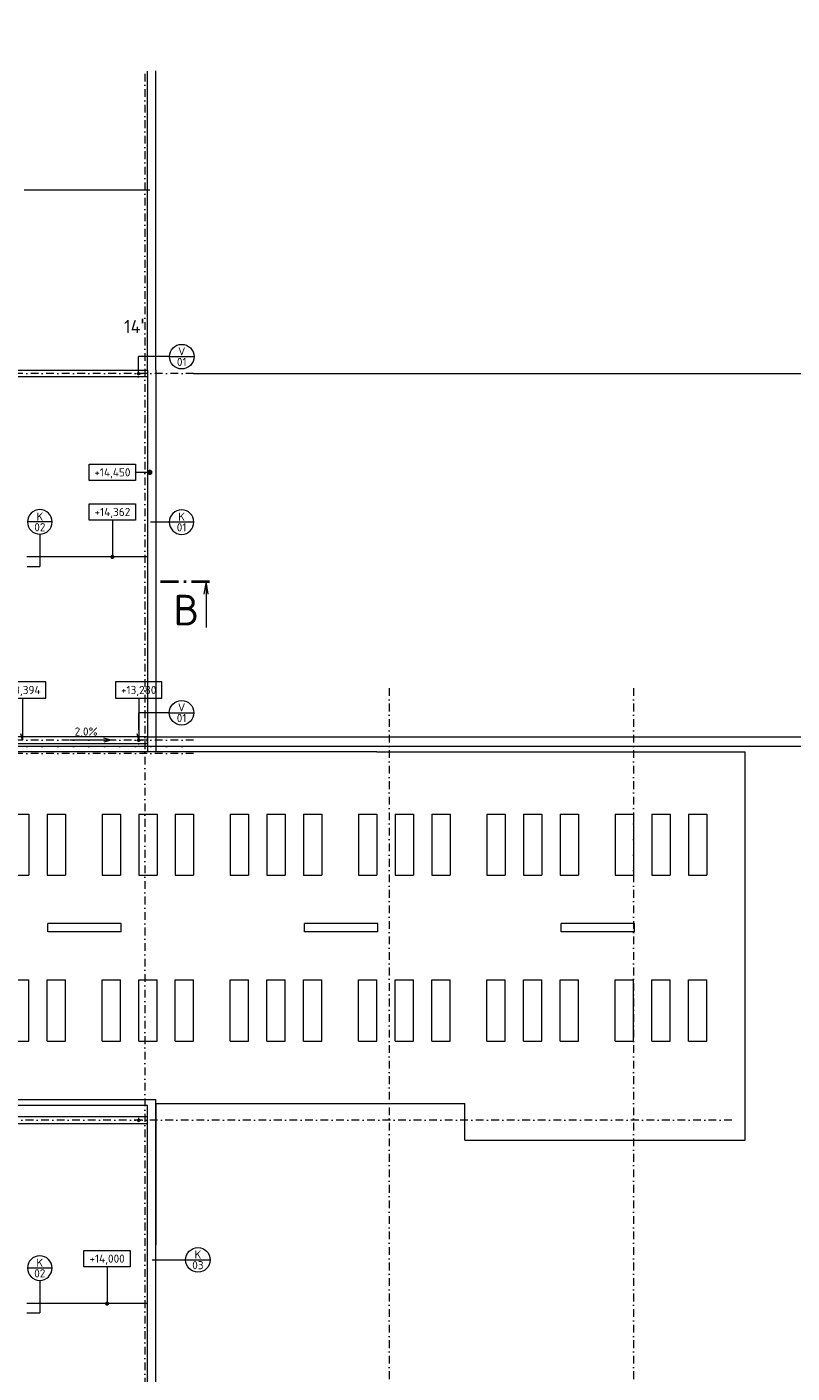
# Model space of a CAD drawing. Header units: millimetres. Extents: x -916886 to 3713765, y -2985421 to 1675785.
# Tile 97 of 256: x 144763 to 182334, y 200890 to 266964. Entities that reach past the tile are written whole.
import ezdxf
from ezdxf.enums import TextEntityAlignment as Align

# ---------------------------------------------------------------- set-up
doc = ezdxf.new("R2010")
doc.units = ezdxf.units.MM
doc.linetypes.add('CENTERX2', pattern=[101.6, 63.5, -12.7, 12.7, -12.7])
doc.linetypes.add('DASHDOT', pattern=[25.4, 12.7, -6.35, 0, -6.35])
for name, color, linetype, lineweight in [('A99_N_kce-pohl', 1, 'Continuous', 9), ('A99_N_koty-vysk', 160, 'Continuous', 9), ('A99_N_leg-text', 7, 'Continuous', 9), ('A99_N_leg-text @ 200 VP16', 7, 'Continuous', 9), ('A99_N_leg-text @ 200 VP20', 7, 'Continuous', 9), ('A99_N_leg-text @ 200 VP25', 7, 'Continuous', 9), ('A99_N_leg-text @ 200 VP47', 7, 'Continuous', 9), ('A99_N_txt-popis-200', 240, 'Continuous', 5), ('A99_N_znaceni 200', 5, 'Continuous', 5), ('A99_S_kce-demolice', 30, 'Continuous', 20), ('A99_S_kce-pohl', 7, 'Continuous', 5), ('A99_S_kce-rez-sil', 7, 'Continuous', 15), ('A99_S_osy', 1, 'CENTERX2', 5)]:
    doc.layers.add(name, color=color, linetype=linetype, lineweight=lineweight)
doc.styles.add('A99_kota', font='isocpeur.ttf', dxfattribs={"height": 2})
doc.styles.add('A99_popis', font='isocpeur.ttf')
doc.styles.add('ad_popis 100', font='isocpeur.ttf', dxfattribs={"height": 200})

# ---------------------------------------------------------------- blocks, each defined once
blk = doc.blocks.new('světlíky hala D1')
at = {"linetype": 'Continuous', "ltscale": 25}
for p, q in [((-37880, -3058), (-36980, -3058)), ((-37880, -3058), (-37880, -6058)), ((-36980, -3058), (-36980, -6058)), ((-36080, -3058), (-35180, -3058)), ((-36080, -3058), (-36080, -6058)), ((-35180, -3058), (-35180, -6058)), ((-34280, -3058), (-33380, -3058)), ((-34280, -3058), (-34280, -6058)), ((-33380, -3058), (-33380, -6058)), ((-31580, -3058), (-30680, -3058)), ((-31580, -3058), (-31580, -6058)), ((-30680, -3058), (-30680, -6058)), ((-29780, -3058), (-28880, -3058)), ((-29780, -3058), (-29780, -6058)), ((-28880, -3058), (-28880, -6058)), ((-27980, -3058), (-27080, -3058)), ((-27980, -3058), (-27980, -6058)), ((-27080, -3058), (-27080, -6058)), ((-25280, -3058), (-24380, -3058)), ((-25280, -3058), (-25280, -6058)), ((-24380, -3058), (-24380, -6058)), ((-23480, -3058), (-22580, -3058)), ((-23480, -3058), (-23480, -6058)), ((-22580, -3058), (-22580, -6058)), ((-21680, -3058), (-20780, -3058)), ((-21680, -3058), (-21680, -6058)), ((-20780, -3058), (-20780, -6058)), ((-18980, -3058), (-18080, -3058)), ((-18980, -3058), (-18980, -6058)), ((-18080, -3058), (-18080, -6058)), ((-17180, -3058), (-16280, -3058)), ((-17180, -3058), (-17180, -6058)), ((-16280, -3058), (-16280, -6058)), ((-15380, -3058), (-14480, -3058)), ((-15380, -3058), (-15380, -6058)), ((-14480, -3058), (-14480, -6058)), ((-12680, -3058), (-11780, -3058)), ((-12680, -3058), (-12680, -6058)), ((-11780, -3058), (-11780, -6058)), ((-10880, -3058), (-9980, -3058)), ((-10880, -3058), (-10880, -6058)), ((-9980, -3058), (-9980, -6058)), ((-9080, -3058), (-8180, -3058)), ((-9080, -3058), (-9080, -6058)), ((-8180, -3058), (-8180, -6058)), ((-6380, -3058), (-5480, -3058)), ((-6380, -3058), (-6380, -6058)), ((-5480, -3058), (-5480, -6058)), ((-4580, -3058), (-3680, -3058)), ((-4580, -3058), (-4580, -6058)), ((-3680, -3058), (-3680, -6058)), ((-2780, -3058), (-1880, -3058)), ((-2780, -3058), (-2780, -6058)), ((-1880, -3058), (-1880, -6058)), ((-37880, -6058), (-36980, -6058)), ((-36080, -6058), (-35180, -6058)), ((-34280, -6058), (-33380, -6058)), ((-31580, -6058), (-30680, -6058)), ((-29780, -6058), (-28880, -6058)), ((-27980, -6058), (-27080, -6058)), ((-25280, -6058), (-24380, -6058)), ((-23480, -6058), (-22580, -6058)), ((-21680, -6058), (-20780, -6058)), ((-18980, -6058), (-18080, -6058)), ((-17180, -6058), (-16280, -6058)), ((-15380, -6058), (-14480, -6058)), ((-12680, -6058), (-11780, -6058)), ((-10880, -6058), (-9980, -6058)), ((-9080, -6058), (-8180, -6058)), ((-6380, -6058), (-5480, -6058)), ((-4580, -6058), (-3680, -6058)), ((-2780, -6058), (-1880, -6058)), ((-30640, -8425), (-34240, -8425)), ((-34240, -8825), (-34240, -8425)), ((-30640, -8825), (-30640, -8425)), ((-18040, -8425), (-21640, -8425)), ((-21640, -8825), (-21640, -8425)), ((-18040, -8825), (-18040, -8425)), ((-5440, -8425), (-9040, -8425)), ((-9040, -8825), (-9040, -8425)), ((-5440, -8825), (-5440, -8425)), ((-30640, -8825), (-34240, -8825)), ((-18040, -8825), (-21640, -8825)), ((-5440, -8825), (-9040, -8825)), ((-37880, -11192), (-36980, -11192)), ((-37880, -14192), (-37880, -11192)), ((-36980, -14192), (-36980, -11192)), ((-36080, -11192), (-35180, -11192)), ((-36080, -14192), (-36080, -11192)), ((-35180, -14192), (-35180, -11192)), ((-34280, -11192), (-33380, -11192)), ((-34280, -14192), (-34280, -11192)), ((-33380, -14192), (-33380, -11192)), ((-31580, -11192), (-30680, -11192)), ((-31580, -14192), (-31580, -11192)), ((-30680, -14192), (-30680, -11192)), ((-29780, -11192), (-28880, -11192)), ((-29780, -14192), (-29780, -11192)), ((-28880, -14192), (-28880, -11192)), ((-27980, -11192), (-27080, -11192)), ((-27980, -14192), (-27980, -11192)), ((-27080, -14192), (-27080, -11192)), ((-25280, -11192), (-24380, -11192)), ((-25280, -14192), (-25280, -11192)), ((-24380, -14192), (-24380, -11192)), ((-23480, -11192), (-22580, -11192)), ((-23480, -14192), (-23480, -11192)), ((-22580, -14192), (-22580, -11192)), ((-21680, -11192), (-20780, -11192)), ((-21680, -14192), (-21680, -11192)), ((-20780, -14192), (-20780, -11192)), ((-18980, -11192), (-18080, -11192)), ((-18980, -14192), (-18980, -11192)), ((-18080, -14192), (-18080, -11192)), ((-17180, -11192), (-16280, -11192)), ((-17180, -14192), (-17180, -11192)), ((-16280, -14192), (-16280, -11192)), ((-15380, -11192), (-14480, -11192)), ((-15380, -14192), (-15380, -11192)), ((-14480, -14192), (-14480, -11192)), ((-12680, -11192), (-11780, -11192)), ((-12680, -14192), (-12680, -11192)), ((-11780, -14192), (-11780, -11192)), ((-10880, -11192), (-9980, -11192)), ((-10880, -14192), (-10880, -11192)), ((-9980, -14192), (-9980, -11192)), ((-9080, -11192), (-8180, -11192)), ((-9080, -14192), (-9080, -11192)), ((-8180, -14192), (-8180, -11192)), ((-6380, -11192), (-5480, -11192)), ((-6380, -14192), (-6380, -11192)), ((-5480, -14192), (-5480, -11192)), ((-4580, -11192), (-3680, -11192)), ((-4580, -14192), (-4580, -11192)), ((-3680, -14192), (-3680, -11192)), ((-2780, -11192), (-1880, -11192)), ((-2780, -14192), (-2780, -11192)), ((-1880, -14192), (-1880, -11192)), ((-37880, -14192), (-36980, -14192)), ((-36080, -14192), (-35180, -14192)), ((-34280, -14192), (-33380, -14192)), ((-31580, -14192), (-30680, -14192)), ((-29780, -14192), (-28880, -14192)), ((-27980, -14192), (-27080, -14192)), ((-25280, -14192), (-24380, -14192)), ((-23480, -14192), (-22580, -14192)), ((-21680, -14192), (-20780, -14192)), ((-18980, -14192), (-18080, -14192)), ((-17180, -14192), (-16280, -14192)), ((-15380, -14192), (-14480, -14192)), ((-12680, -14192), (-11780, -14192)), ((-10880, -14192), (-9980, -14192)), ((-9080, -14192), (-8180, -14192)), ((-6380, -14192), (-5480, -14192)), ((-4580, -14192), (-3680, -14192)), ((-2780, -14192), (-1880, -14192))]:
    blk.add_line(p, q, dxfattribs=at)
blk = doc.blocks.new('*U50')
at = {"color": 0, "linetype": 'ByBlock'}
blk.add_line((5.7, -4), (5.7, -13.05), dxfattribs=at)
blk.add_lwpolyline([(0, -4), (11.4, -4), (11.4, 0), (0, 0)], close=True, dxfattribs=at)
at = {"color": 0, "linetype": 'ByBlock', "ltscale": 200, "const_width": 0.5}
blk.add_lwpolyline([(5.7, -13.3, -1), (5.7, -12.8, -1)], format="xyb", close=True, dxfattribs=at)
at = {"color": 0, "linetype": 'ByBlock', "style": 'A99_kota'}
for tag, p in [('VYSKA', (5.7, -2.24)), ('VYSKA_POPIS1', (5.7, -6.04)), ('VYSKA_POPIS2', (5.9, -9.54)), ('VYSKA_POPIS3', (5.9, -13.04))]:
    blk.add_attdef(tag, text='', height=2, dxfattribs=at).set_placement(p, align=Align.MIDDLE)
blk = doc.blocks.new('*U52')
at = {"color": 0, "linetype": 'ByBlock'}
blk.add_line((0, -2), (-3.5, -2), dxfattribs=at)
blk.add_lwpolyline([(0, -4), (11.4, -4), (11.4, 0), (0, 0)], close=True, dxfattribs=at)
at = {"color": 0, "linetype": 'ByBlock', "ltscale": 200, "const_width": 0.5}
blk.add_lwpolyline([(-3.75, -2, -1), (-3.25, -2, -1)], format="xyb", close=True, dxfattribs=at)
at = {"color": 0, "linetype": 'ByBlock'}
blk.add_circle((-3.5, -2), 0.5, dxfattribs=at)
at = {"color": 0, "linetype": 'ByBlock', "style": 'A99_kota'}
for tag, p in [('VYSKA', (5.7, -2.24)), ('VYSKA_POPIS1', (5.7, -6.04)), ('VYSKA_POPIS2', (5.9, -9.54)), ('VYSKA_POPIS3', (5.9, -13.04))]:
    blk.add_attdef(tag, text='', height=2, dxfattribs=at).set_placement(p, align=Align.MIDDLE)
blk = doc.blocks.new('*U2186')
at = {"layer": 'A99_N_leg-text @ 200 VP16', "linetype": 'Continuous', "lineweight": 0, "insert": (162730, -34202.5), "char_height": 400, "width": 19240, "attachment_point": 1, "rotation": 90, "style": 'A99_kota'}
blk.add_mtext('\\A1;\\pi-1200,l1200,t1200,22800;^IPOZNÁMKY:\\P^INAVRŽENÉ STAVEBNÍ ÚPRAVY BYLY PROVEDENY NA ZÁKLADĚ  INVESTOREM PŘEDANÝCH ELEKTRONICKÝCH PODKLADŮ.\\P ^IPŘED PROVÁDĚNÍM STAVEBNÍCH ÚPRAV JE NUTNÉ VEŠKERÉ PRVKY PŘESNĚ ZAMĚŘIT, ZDALI JSOU V SOULADU S PROJEKTOVOU DOKUMENTACÍ A PROVÉST VIZUÁLNÍ KONTROLU.\\P^I\\P{\\fISOCPEUR|b1|i0|c238|p34;^I\\fISOCPEUR|b0|i0|c238|p34;\\LBEZPEČNOSTNÍ ZÁCHYTNÝ SYSTÉM - VIZ. SAMOSTATNÁ PŘÍLOHA D.1.1\\P}\\P^I{\\fISOCPEUR|b1|i0|c238|p34;ZPĚTNÁ MONTÁŽ FOTOVOLTAICKÉ ELEKTRÁRNY ZE STÁVAJÍCÍCH SOLÁRNÍCH PANELŮ A STÁVAJÍCI NOSNÉ KONSTRUKCE, PŘIZPŮSOBENÉ NOVÉMU DISPOZIČNÍMU ŘEŠENÍ, BUDE PROVEDENA NA STAVBĚ PODLE POSTUPU STANOVENÝM V PLÁNU ORGANIZACE VÝSTAVBY (POV).\\P\\P^INOVÁ HORNÍ ÚROVEŇ ATIKY BUDE VE VÝŠCE 250 MM NAD HŘEBENEM STÁVAJÍCÍ SEDLOVÉ STŘECHY.}', dxfattribs=at)
at = {"layer": 'A99_N_leg-text @ 200 VP20', "linetype": 'Continuous', "lineweight": 0, "insert": (162730, -34202.5), "char_height": 400, "width": 19240, "attachment_point": 1, "rotation": 90, "style": 'A99_kota'}
blk.add_mtext('\\A1;\\pi-1200,l1200,t1200,22800;^IPOZNÁMKY:\\P^INAVRŽENÉ STAVEBNÍ ÚPRAVY BYLY PROVEDENY NA ZÁKLADĚ  INVESTOREM PŘEDANÝCH ELEKTRONICKÝCH PODKLADŮ.\\P ^IPŘED PROVÁDĚNÍM STAVEBNÍCH ÚPRAV JE NUTNÉ VEŠKERÉ PRVKY PŘESNĚ ZAMĚŘIT, ZDALI JSOU V SOULADU S PROJEKTOVOU DOKUMENTACÍ A PROVÉST VIZUÁLNÍ KONTROLU.\\P^I\\P{\\fISOCPEUR|b1|i0|c238|p34;^I\\fISOCPEUR|b0|i0|c238|p34;\\LBEZPEČNOSTNÍ ZÁCHYTNÝ SYSTÉM - VIZ. SAMOSTATNÁ PŘÍLOHA D.1.1\\P}\\P^I{\\fISOCPEUR|b1|i0|c238|p34;ZPĚTNÁ MONTÁŽ FOTOVOLTAICKÉ ELEKTRÁRNY ZE STÁVAJÍCÍCH SOLÁRNÍCH PANELŮ A STÁVAJÍCI NOSNÉ KONSTRUKCE, PŘIZPŮSOBENÉ NOVÉMU DISPOZIČNÍMU ŘEŠENÍ, BUDE PROVEDENA NA STAVBĚ PODLE POSTUPU STANOVENÝM V PLÁNU ORGANIZACE VÝSTAVBY (POV).\\P\\P^INOVÁ HORNÍ ÚROVEŇ ATIKY BUDE VE VÝŠCE 250 MM NAD HŘEBENEM STÁVAJÍCÍ SEDLOVÉ STŘECHY.}', dxfattribs=at)
at = {"layer": 'A99_N_leg-text @ 200 VP25', "linetype": 'Continuous', "lineweight": 0, "insert": (162730, -34202.5), "char_height": 400, "width": 19240, "attachment_point": 1, "rotation": 90, "style": 'A99_kota'}
blk.add_mtext('\\A1;\\pi-1200,l1200,t1200,22800;^IPOZNÁMKY:\\P^INAVRŽENÉ STAVEBNÍ ÚPRAVY BYLY PROVEDENY NA ZÁKLADĚ  INVESTOREM PŘEDANÝCH ELEKTRONICKÝCH PODKLADŮ.\\P ^IPŘED PROVÁDĚNÍM STAVEBNÍCH ÚPRAV JE NUTNÉ VEŠKERÉ PRVKY PŘESNĚ ZAMĚŘIT, ZDALI JSOU V SOULADU S PROJEKTOVOU DOKUMENTACÍ A PROVÉST VIZUÁLNÍ KONTROLU.\\P^I\\P{\\fISOCPEUR|b1|i0|c238|p34;^I\\fISOCPEUR|b0|i0|c238|p34;\\LBEZPEČNOSTNÍ ZÁCHYTNÝ SYSTÉM - VIZ. SAMOSTATNÁ PŘÍLOHA D.1.1\\P}\\P^I{\\fISOCPEUR|b1|i0|c238|p34;ZPĚTNÁ MONTÁŽ FOTOVOLTAICKÉ ELEKTRÁRNY ZE STÁVAJÍCÍCH SOLÁRNÍCH PANELŮ A STÁVAJÍCI NOSNÉ KONSTRUKCE, PŘIZPŮSOBENÉ NOVÉMU DISPOZIČNÍMU ŘEŠENÍ, BUDE PROVEDENA NA STAVBĚ PODLE POSTUPU STANOVENÝM V PLÁNU ORGANIZACE VÝSTAVBY (POV).\\P\\P^INOVÁ HORNÍ ÚROVEŇ ATIKY BUDE VE VÝŠCE 250 MM NAD HŘEBENEM STÁVAJÍCÍ SEDLOVÉ STŘECHY.}', dxfattribs=at)
at = {"layer": 'A99_N_leg-text @ 200 VP47', "linetype": 'Continuous', "lineweight": 0, "insert": (162730, -34202.5), "char_height": 400, "width": 19240, "attachment_point": 1, "rotation": 90, "style": 'A99_kota'}
blk.add_mtext('\\A1;\\pi-1200,l1200,t1200,22800;^IPOZNÁMKY:\\P^INAVRŽENÉ STAVEBNÍ ÚPRAVY BYLY PROVEDENY NA ZÁKLADĚ  INVESTOREM PŘEDANÝCH ELEKTRONICKÝCH PODKLADŮ.\\P ^IPŘED PROVÁDĚNÍM STAVEBNÍCH ÚPRAV JE NUTNÉ VEŠKERÉ PRVKY PŘESNĚ ZAMĚŘIT, ZDALI JSOU V SOULADU S PROJEKTOVOU DOKUMENTACÍ A PROVÉST VIZUÁLNÍ KONTROLU.\\P^I\\P{\\fISOCPEUR|b1|i0|c238|p34;^I\\fISOCPEUR|b0|i0|c238|p34;\\LBEZPEČNOSTNÍ ZÁCHYTNÝ SYSTÉM - VIZ. SAMOSTATNÁ PŘÍLOHA D.1.1\\P}\\P^I{\\fISOCPEUR|b1|i0|c238|p34;ZPĚTNÁ MONTÁŽ FOTOVOLTAICKÉ ELEKTRÁRNY ZE STÁVAJÍCÍCH SOLÁRNÍCH PANELŮ A STÁVAJÍCI NOSNÉ KONSTRUKCE, PŘIZPŮSOBENÉ NOVÉMU DISPOZIČNÍMU ŘEŠENÍ, BUDE PROVEDENA NA STAVBĚ PODLE POSTUPU STANOVENÝM V PLÁNU ORGANIZACE VÝSTAVBY (POV).\\P\\P^INOVÁ HORNÍ ÚROVEŇ ATIKY BUDE VE VÝŠCE 250 MM NAD HŘEBENEM STÁVAJÍCÍ SEDLOVÉ STŘECHY.}', dxfattribs=at)
blk = doc.blocks.new('*U20')
at = {"color": 0, "linetype": 'ByBlock'}
blk.add_line((-3.02, 0), (3.02, 0), dxfattribs=at)
blk.add_circle((0, 0), 3.02, dxfattribs=at)
at = {"color": 0, "linetype": 'ByBlock', "style": 'A99_popis'}
for tag, p in [('KATEGORIE', (0, 1.31)), ('PRVEK', (0, -1.3))]:
    blk.add_attdef(tag, text='', height=2, dxfattribs=at).set_placement(p, align=Align.MIDDLE_CENTER)
blk = doc.blocks.new('*U487')
at = {"color": 0, "linetype": 'ByBlock'}
blk.add_line((741.44, 0.01), (741.44, -11.24), dxfattribs=at)
at = {"color": 0, "linetype": 'ByBlock', "const_width": 0.63}
for points in [[(734.68, 0.01), (730.18, 0.01)], [(736.57, 0.01), (735.94, 0.01)], [(742.33, 0.01), (737.83, 0.01)]]:
    blk.add_lwpolyline(points, dxfattribs=at)
at = {"color": 0, "linetype": 'ByBlock'}
blk.add_lwpolyline([(741.99, -3.09), (741.44, 0.01), (740.9, -3.09)], dxfattribs=at)
at = {"color": 0, "linetype": 'ByBlock', "style": 'A99_popis'}
blk.add_attdef('OZNŘ_1K', (-9.63, -10.73), '', height=5, dxfattribs=at)
at = {"color": 0, "linetype": 'ByBlock', "style": 'A99_popis', "flags": 12}
blk.add_attdef('OZNŘ_2K', text='', height=5, dxfattribs=at).set_placement((739.81, -10.72), align=Align.RIGHT)
blk = doc.blocks.new('*U64')
at = {"color": 0, "linetype": 'ByBlock'}
for p, q in [((5.7, -4), (5.7, -14.35)), ((5.7, -14.35), (5.29, -12.8))]:
    blk.add_line(p, q, dxfattribs=at)
blk.add_lwpolyline([(0, -4), (11.4, -4), (11.4, 0), (0, 0)], close=True, dxfattribs=at)
at = {"color": 0, "linetype": 'ByBlock', "style": 'A99_kota'}
for tag, p in [('VYSKA', (5.7, -2.24)), ('VYSKA_POPIS1', (5.7, -6.04)), ('VYSKA_POPIS2', (5.9, -9.54)), ('VYSKA_POPIS3', (5.9, -13.04))]:
    blk.add_attdef(tag, text='', height=2, dxfattribs=at).set_placement(p, align=Align.MIDDLE)

msp = doc.modelspace()

# ---------------------------------------------------------------- linework, layer by layer
at = {"layer": 'A99_N_kce-pohl', "linetype": 'Continuous', "ltscale": 25}
for points in [[(150690, 250115), (150690, 249785), (6000, 249785), (6000, 250115)], [(150690, 231785), (150690, 232115), (6000, 232115), (6000, 231785)]]:
    msp.add_lwpolyline(points, close=True, dxfattribs=at)
at = {"layer": 'A99_N_kce-pohl', "linetype": 'DASHDOT', "lineweight": 5, "ltscale": 5}
for points in [[(150049.5, 249950), (150449.5, 249950)], [(150249.5, 249750), (150249.5, 250150)], [(150050, 231950), (150450, 231950)], [(150250, 231750), (150250, 232150)]]:
    msp.add_lwpolyline(points, dxfattribs=at)
at = {"layer": 'A99_N_kce-pohl', "linetype": 'Continuous', "lineweight": 9}
for points in [[(150690, 250115), (150690, 231380)], [(151100, 250120), (151100, 231380)], [(151100, 176350), (151100, 214320)], [(150690, 177180), (150690, 214020)], [(150690, 204300), (144760, 204300)]]:
    msp.add_lwpolyline(points, dxfattribs=at)
at = {"layer": 'A99_N_kce-pohl', "linetype": 'Continuous', "lineweight": 5}
msp.add_lwpolyline([(150690, 240950), (144760, 240950)], dxfattribs=at)
at = {"layer": 'A99_N_kce-pohl', "color": 7, "linetype": 'Continuous', "ltscale": 25}
msp.add_lwpolyline([(150690, 213135), (150690, 213465), (6000, 213465), (6000, 213135)], close=True, dxfattribs=at)
at = {"layer": 'A99_N_kce-pohl', "color": 7, "linetype": 'Continuous', "lineweight": 9}
msp.add_lwpolyline([(150690, 214020), (138440, 214020)], dxfattribs=at)
at = {"layer": 'A99_N_kce-pohl', "color": 7, "linetype": 'DASHDOT', "lineweight": 5, "ltscale": 5}
for points in [[(150250, 213100), (150250, 213500)], [(150050, 213300), (150450, 213300)]]:
    msp.add_lwpolyline(points, dxfattribs=at)
at = {"layer": 'A99_N_kce-pohl', "linetype": 'Continuous'}
for centre in [(150249.5, 249950), (150250, 231950)]:
    msp.add_circle(centre, 60, dxfattribs=at)
at = {"layer": 'A99_N_kce-pohl', "color": 7, "linetype": 'Continuous'}
msp.add_circle((150250, 213300), 60, dxfattribs=at)
at = {"layer": 'A99_N_koty-vysk'}
for points in [[(148890, 231950), (146890, 231950)], [(148890, 231950), (148540, 232050)], [(148890, 231950), (148540, 231850)]]:
    msp.add_lwpolyline(points, dxfattribs=at)
at = {"layer": 'A99_N_znaceni 200'}
for points in [[(151760, 250780), (150249.5, 250780)], [(150249.5, 249950), (150249.5, 250780)], [(151753.1, 233300), (150250, 233300)], [(150250, 232470), (150250, 233300)], [(152553.4, 206431.9), (150909.5, 206431.9)]]:
    msp.add_lwpolyline(points, dxfattribs=at)
at = {"layer": 'A99_N_znaceni 200', "lineweight": 5}
for points in [[(151753.1, 242660), (150834.9, 242660)], [(145392.5, 242064.6), (145392.5, 240476.3)], [(144767.5, 240476.3), (145392.5, 240476.3)], [(145390, 205440.8), (145390, 203852.5)], [(144765, 203852.5), (145390, 203852.5)]]:
    msp.add_lwpolyline(points, dxfattribs=at)
at = {"layer": 'A99_S_kce-demolice', "color": 7, "linetype": 'Continuous', "lineweight": 9}
for points in [[(150690, 250117.5), (150690, 264800)], [(151100, 250120), (151100, 264802.5)]]:
    msp.add_lwpolyline(points, dxfattribs=at)
at = {"layer": 'A99_S_kce-pohl', "linetype": 'Continuous', "ltscale": 25}
for p, q in [((161950, 231380), (138850, 231380)), ((161950, 231380), (180030, 231380)), ((180030, 212330), (180030, 231380)), ((138850, 214320), (151100, 214320)), ((151100, 214130), (151100, 207180)), ((151100, 214130), (166270, 214130)), ((166270, 212330), (166270, 214130)), ((166270, 212330), (180030, 212330))]:
    msp.add_line(p, q, dxfattribs=at)
at = {"layer": 'A99_S_kce-pohl', "color": 7, "linetype": 'Continuous', "lineweight": 9}
msp.add_lwpolyline([(150800, 258950), (144620, 258950)], dxfattribs=at)
at = {"layer": 'A99_S_kce-rez-sil', "color": 3, "linetype": 'Continuous', "lineweight": 5, "ltscale": 0.5}
for points in [[(152950, 249950), (227735, 249950)], [(150690, 232115), (206095, 232115)], [(205875, 231650), (138440, 231650)]]:
    msp.add_lwpolyline(points, dxfattribs=at)
at = {"layer": 'A99_S_osy', "linetype": 'DASHDOT', "lineweight": 5, "ltscale": 30}
for points in [[(150550, 264669.7), (150550, 146890)], [(152950, 249950), (4375, 249950)], [(162550, 234510), (162550, 174390)], [(174550, 234510), (174550, 174390)], [(152950, 231950), (4375, 231950)], [(152950, 231650), (4375, 231650)], [(152950, 231300), (4375, 231300)], [(179375, 213300), (4375, 213300)]]:
    msp.add_lwpolyline(points, dxfattribs=at)

# ---------------------------------------------------------------- block references
at = {"layer": 'A99_N_koty-vysk'}
ref = msp.add_blockref('*U52', (150099.3, 245505), dxfattribs=dict(at, xscale=-200, yscale=200, zscale=200))
ref.add_attrib('VYSKA', '+14,450', dxfattribs={"layer": '0', "color": 0, "linetype": 'ByBlock', "height": 400, "style": 'A99_kota'}).set_placement((148959.3, 245056.8), align=Align.MIDDLE)
ref = msp.add_blockref('*U50', (150099.3, 243560), dxfattribs=dict(at, xscale=-200, yscale=200, zscale=200))
ref.add_attrib('VYSKA', '+14,362', dxfattribs={"layer": '0', "color": 0, "linetype": 'ByBlock', "height": 400, "style": 'A99_kota'}).set_placement((148959.3, 243111.8), align=Align.MIDDLE)
at = {"layer": 'A99_N_koty-vysk', "xscale": 200, "yscale": 200, "zscale": 200}
for p, values in [((143410, 234820), {'VYSKA': '+13,394'}), ((149110, 234820), {'VYSKA': '+13,280'})]:
    msp.add_blockref('*U64', p, dxfattribs=at).add_auto_attribs(values)
at = {"layer": 'A99_N_koty-vysk'}
ref = msp.add_blockref('*U50', (149840, 206910), dxfattribs=dict(at, xscale=-200, yscale=200, zscale=200))
ref.add_attrib('VYSKA', '+14,000', dxfattribs={"layer": '0', "color": 0, "linetype": 'ByBlock', "height": 400, "style": 'A99_kota'}).set_placement((148700, 206461.8), align=Align.MIDDLE)
at = {"layer": 'A99_N_leg-text', "color": 4, "linetype": 'Continuous', "lineweight": 0}
msp.add_blockref('*U2186', (0, 0), dxfattribs=at)
at = {"layer": 'A99_N_txt-popis-200'}
ref = msp.add_blockref('*U487', (5270, 239735), dxfattribs=dict(at, xscale=200, yscale=200, zscale=200))
ref.add_attrib('OZNŘ_2K', 'B', dxfattribs={"layer": '0', "color": 0, "linetype": 'ByBlock', "height": 1500, "style": 'A99_popis', "flags": 12}).set_placement((153231.5, 237590.5), align=Align.RIGHT)
at = {"layer": 'A99_N_znaceni 200', "xscale": 200, "yscale": 200, "zscale": 200}
for p, values in [((152364, 250780), {'KATEGORIE': 'V', 'PRVEK': '01'}), ((152357.1, 233300), {'KATEGORIE': 'V', 'PRVEK': '01'}), ((153157.2, 206446.5), {'KATEGORIE': 'K', 'PRVEK': '03'})]:
    msp.add_blockref('*U20', p, dxfattribs=at).add_auto_attribs(values)
at = {"layer": 'A99_N_znaceni 200'}
ref = msp.add_blockref('*U20', (145397.5, 242668.5), dxfattribs=dict(at, xscale=-200, yscale=200, zscale=200))
ref.add_attrib('KATEGORIE', 'K', dxfattribs={"layer": '0', "color": 0, "linetype": 'ByBlock', "height": 400, "style": 'A99_popis'}).set_placement((145397.5, 242930.5), align=Align.MIDDLE_CENTER)
ref.add_attrib('PRVEK', '02', dxfattribs={"layer": '0', "color": 0, "linetype": 'ByBlock', "height": 400, "style": 'A99_popis'}).set_placement((145397.5, 242408.9), align=Align.MIDDLE_CENTER)
ref = msp.add_blockref('*U20', (152357.1, 242660), dxfattribs=dict(at, xscale=-200, yscale=200, zscale=200))
ref.add_attrib('KATEGORIE', 'K', dxfattribs={"layer": '0', "color": 0, "linetype": 'ByBlock', "height": 400, "style": 'A99_popis'}).set_placement((152357.1, 242922), align=Align.MIDDLE_CENTER)
ref.add_attrib('PRVEK', '01', dxfattribs={"layer": '0', "color": 0, "linetype": 'ByBlock', "height": 400, "style": 'A99_popis'}).set_placement((152357.1, 242400.4), align=Align.MIDDLE_CENTER)
ref = msp.add_blockref('*U20', (145395, 206044.8), dxfattribs=dict(at, xscale=-200, yscale=200, zscale=200))
ref.add_attrib('KATEGORIE', 'K', dxfattribs={"layer": '0', "color": 0, "linetype": 'ByBlock', "height": 400, "style": 'A99_popis'}).set_placement((145395, 206306.8), align=Align.MIDDLE_CENTER)
ref.add_attrib('PRVEK', '02', dxfattribs={"layer": '0', "color": 0, "linetype": 'ByBlock', "height": 400, "style": 'A99_popis'}).set_placement((145395, 205785.2), align=Align.MIDDLE_CENTER)
at = {"layer": 'A99_S_kce-pohl', "linetype": 'Continuous', "ltscale": 25}
msp.add_blockref('světlíky hala D1', (180030, 231380), dxfattribs=at)

# ---------------------------------------------------------------- texts
at = {"layer": 'A99_N_koty-vysk', "insert": (148237, 232580), "char_height": 400, "attachment_point": 3, "style": 'ad_popis 100'}
msp.add_mtext_dynamic_manual_height_columns('2,0%', width=673.852, gutter_width=2000, heights=[0], dxfattribs=at)
at = {"layer": 'A99_N_txt-popis-200', "color": 1, "lineweight": 0, "insert": (149530, 252638.5), "char_height": 650, "attachment_point": 1, "style": 'ad_popis 100'}
msp.add_mtext_dynamic_manual_height_columns("14{\\fArial|b0|i0|c238|p34;\\H1.08333x;'}", width=832.5, gutter_width=1000, heights=[0], dxfattribs=at)

doc.saveas('drawing.dxf')
